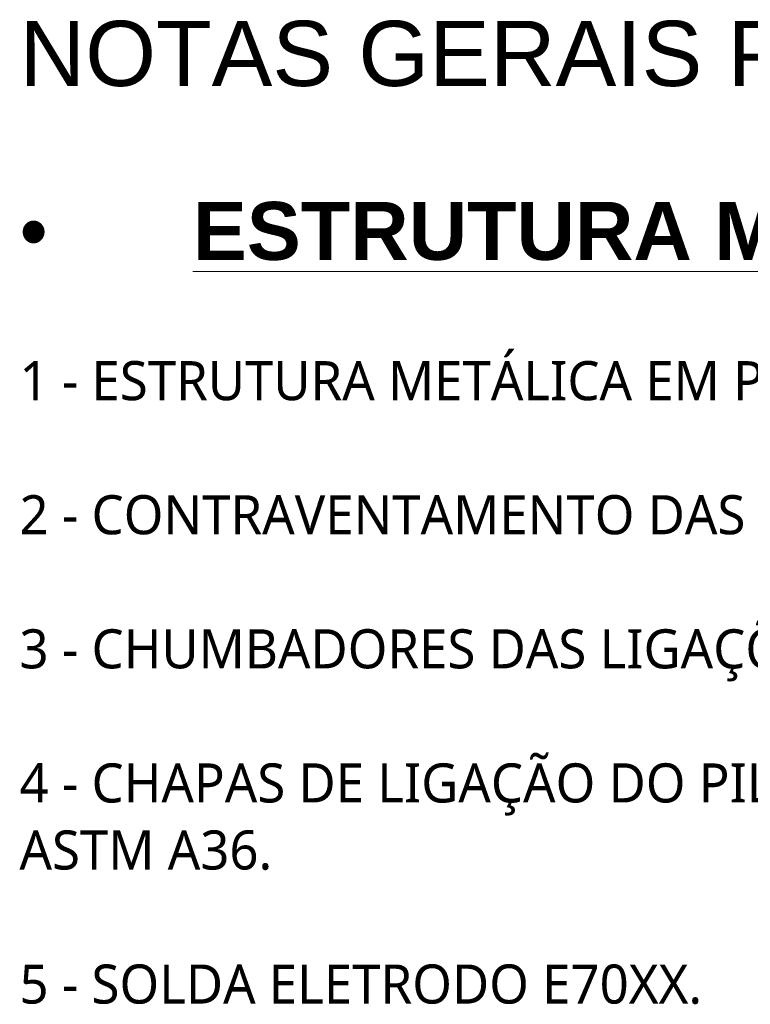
# Model space of a CAD drawing. Header units: metres. Extents: x 10.9 to 53.4, y -75.7 to 7.5.
# Tile 12 of 14: x 41.3 to 43.8, y 4.1 to 7.5. Entities that reach past the tile are written whole.
import ezdxf

# ---------------------------------------------------------------- set-up
doc = ezdxf.new("R2010")
doc.units = ezdxf.units.M
doc.layers.add('G-ANNO-TEXT', color=7, linetype='Continuous', lineweight=9)
doc.styles.add('Arial_2', font='arial.ttf', dxfattribs={"height": 0.2})
doc.styles.add('Arial_B_1', font='arialbd.ttf', dxfattribs={"height": 0.2})
doc.styles.add('Microsoft Sans Serif_B', font='txt', dxfattribs={"height": 0.225})
doc.styles.add('Trebuchet MS', font='trebuc.ttf', dxfattribs={"height": 0.135})

msp = doc.modelspace()

# ---------------------------------------------------------------- texts
at = {"layer": 'G-ANNO-TEXT', "attachment_point": 1, "bg_fill": 3, "box_fill_scale": 1.25, "bg_fill_color": 256, "bg_fill_true_color": 13158600, "bg_fill_transparency": 0}
for s, insert, char_height, width, style in [('NOTAS GERAIS PARA USO DO PROJETO', (41.290526, 7.456253), 0.225, 7.70822531, 'Microsoft Sans Serif_B'), ('1 - ESTRUTURA METÁLICA EM PERFIS DOBRADOS EM AÇO ASTM A36.', (41.290526, 6.281351), 0.135, 6.75020875, 'Trebuchet MS'), ('2 - CONTRAVENTAMENTO DAS TERÇAS, TRELIÇAS E PILARES EM AÇO ASTM A36 OU AÇO SAE 1020.', (41.290526, 5.81833), 0.135, 9.70442719, 'Trebuchet MS'), ('3 - CHUMBADORES DAS LIGAÇÕES METÁLICAS EM AÇO ASTM A36 OU SAE1020.', (41.290526, 5.355309), 0.135, 7.69219156, 'Trebuchet MS'), ('4 - CHAPAS DE LIGAÇÃO DO PILAR METÁLICO TRELIÇADO COM PILAR DE CONCRETO ARMADO EM AÇO', (41.290526, 4.892288), 0.135, 10.01708531, 'Trebuchet MS'), ('ASTM A36.', (41.290526, 4.660778), 0.135, 1.05021063, 'Trebuchet MS'), ('5 - SOLDA ELETRODO E70XX.', (41.290526, 4.197757), 0.135, 2.85801594, 'Trebuchet MS')]:
    msp.add_mtext(s, dxfattribs=dict(at, insert=insert, char_height=char_height, width=width, style=style))
at = {"layer": 'G-ANNO-TEXT', "char_height": 0.2, "attachment_point": 1}
for s, insert, width, style in [('\\LESTRUTURA METÁLICA', (41.889146, 6.830894), 3.93628563, 'Arial_B_1'), ('•', (41.290526, 6.830894), 0.72549562, 'Arial_2')]:
    msp.add_mtext(s, dxfattribs=dict(at, insert=insert, width=width, style=style))

doc.saveas('drawing.dxf')
